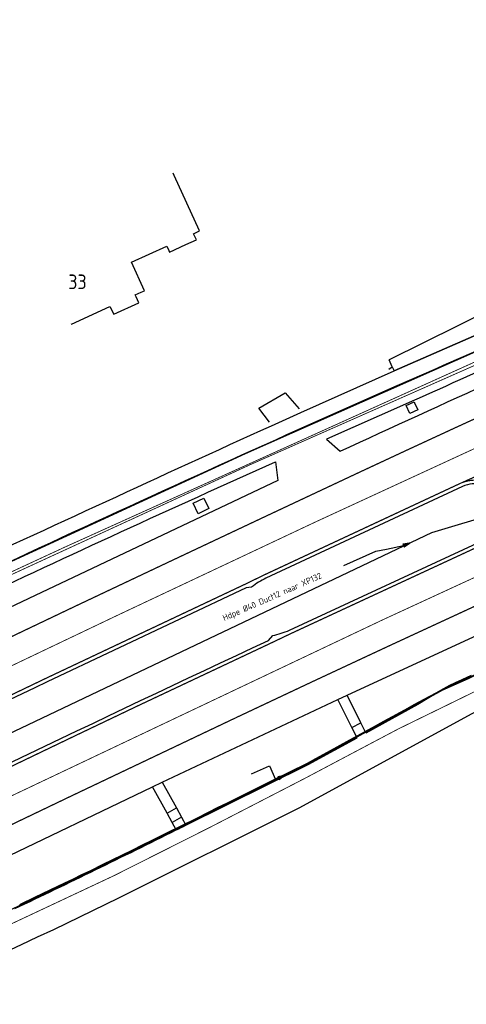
# Model space of a CAD drawing. Header units: metres. Extents: x 144112 to 146497, y 457631 to 458575.
# Tile 20 of 59: x 145648 to 145703, y 458127 to 458249. Entities that reach past the tile are written whole.
import ezdxf

# ---------------------------------------------------------------- set-up
doc = ezdxf.new("R2010")
doc.units = ezdxf.units.M
doc.header["$LTSCALE"] = 0.25
for name, pattern in [('N237M200$0$030270', [0.75, 0.0675, -0.6825]), ('N237M200$0$39', [3, 0.75, -2.25]), ('VW-30-270_STREEP', [3, 0.3, -2.7])]:
    doc.linetypes.add(name, pattern=pattern)
for name, color, linetype in [('B01_D', 1, 'CONTINUOUS'), ('KABEL-500', 3, 'CONTINUOUS'), ('N2378000$0$WEG-T01', 252, 'CONTINUOUS'), ('N237M200$0$TM-L_03-27_10', 252, 'N237M200$0$030270'), ('N237M200$0$TM-L_3-9_10', 252, 'N237M200$0$39'), ('N237M200$0$TM-L_C_15', 252, 'CONTINUOUS'), ('ONDERGROND', 7, 'CONTINUOUS'), ('TER-T01', 3, 'CONTINUOUS'), ('TER-T02', 3, 'RASTER'), ('VRI - BUIS', 1, 'CONTINUOUS'), ('VRI - Koppelkabel', 30, 'CONTINUOUS'), ('WEG-NW-MARKERING 0.30-2.70 STREEP DIK 10', 8, 'VW-30-270_STREEP'), ('WEG-NW-VERHARDING', 42, 'CONTINUOUS'), ('WEG-T01', 7, 'CONTINUOUS'), ('WEG-T21', 12, 'CONTINUOUS'), ('Z02', 7, 'CONTINUOUS')]:
    doc.layers.add(name, color=color, linetype=linetype)
doc.styles.add('ISO', font='ISO')
doc.styles.add('VRI131 kabel1$0$ISO', font='ISO')
doc.linetypes.add('RASTER', pattern='A,0.25,-0.25,[150,BLOK.SHX,S=0.25,R=0,X=0,Y=0],-0.25,0.25', length=1)

# ---------------------------------------------------------------- blocks, each defined once
blk = doc.blocks.new('N237_ondergrond1')
at = {"layer": 'B01_D', "color": 8}
for points in [[(145667.21, 458229.47), (145667.08, 458229.76)], [(145670.33, 458222.64), (145667.21, 458229.47)], [(145669.6, 458222.3), (145670.33, 458222.64)], [(145669.69, 458222.12), (145669.6, 458222.3)], [(145668.66, 458220.96), (145669.95, 458221.55)], [(145669.95, 458221.55), (145669.69, 458222.12)], [(145661.94, 458218.77), (145666.3, 458220.76)], [(145666.3, 458220.76), (145666.54, 458220.22)], [(145666.54, 458220.22), (145666.63, 458220.03)], [(145666.63, 458220.03), (145668.66, 458220.96)], [(145663.54, 458215.26), (145661.94, 458218.77)], [(145662.39, 458214.76), (145663.12, 458215.07)], [(145663.12, 458215.07), (145663.54, 458215.26)], [(145659.76, 458212.36), (145662.83, 458213.76)], [(145662.5, 458214.5), (145662.39, 458214.76)], [(145662.83, 458213.76), (145662.5, 458214.5)], [(145654.54, 458211.12), (145659.27, 458213.32)], [(145659.27, 458213.32), (145659.76, 458212.36)], [(145654.5, 458211.22), (145654.54, 458211.12)]]:
    blk.add_lwpolyline(points, dxfattribs=at)
at = {"layer": 'N2378000$0$WEG-T01', "color": 8}
for points in [[(145743.37, 458224.96, -0.002295), (145694.71, 458203.52), (145681.1, 458197.46, 0.003885), (145636.63, 458177, 0.005542), (145614.22, 458165.91, 0.001711), (145550.84, 458133.25), (145519.62, 458117.3, -0.005084), (145498.17, 458107.03, -0.006621), (145471.44, 458094.96), (145470.75, 458096.52)], [(145638.23, 458180.23), (145638.43, 458179.81, -0.002629), (145679.21, 458198.58)], [(145641.62, 458176.63, -0.005505), (145679.73, 458194.13), (145680.03, 458191.83), (145644.44, 458175.02)], [(145702.83, 458191.11), (145678.55, 458179.78, 0.0556), (145676.78, 458178.68)], [(145679.38, 458172.69, 0.038836), (145681.44, 458173.35), (145705.77, 458184.63), (145706.45, 458185.03, 0.181561), (145707.63, 458186.71, 0.161869), (145707.46, 458189.28), (145706.91, 458190.11), (145705.92, 458190.97), (145705.26, 458191.29, 0.172624), (145702.83, 458191.11)], [(145676.78, 458178.68), (145676.1, 458178.59), (145651.54, 458167, 0.003126), (145601.85, 458142.98), (145591, 458137.57), (145534.46, 458108.99, -0.005598), (145513.05, 458098.41), (145512.76, 458098.02)], [(145723.49, 458176.58, -0.007772), (145699.8, 458165.72), (145697.29, 458164.2), (145690.89, 458160.66), (145690.83, 458160.78)], [(145723.7, 458172.76), (145720.73, 458171.59), (145713.42, 458168.25), (145708.61, 458165.48), (145703.98, 458163.03), (145682.62, 458151.4), (145660.35, 458140.29), (145652.32, 458136.38, 0.001424), (145523.66, 458075.96), (145486.14, 458058.49), (145419.15, 458026.96), (145317.89, 457981.75)], [(145515.56, 458092.51), (145516.6, 458092.69, 0.001481), (145615.89, 458141.96, -0.00404), (145678.84, 458172.1), (145679.38, 458172.69)], [(145667.47, 458148.7, 0.000014), (145668.66, 458149.28)], [(145647.53, 458138.98, 0.004223), (145667.47, 458148.7)]]:
    blk.add_lwpolyline(points, format="xyb", dxfattribs=at)
for points in [[(145694.4, 458205.37), (145725.73, 458219.06)], [(145682.86, 458200.22), (145694.4, 458205.37)], [(145677.67, 458200.76), (145680.91, 458202.67)], [(145680.91, 458202.67), (145682.66, 458200.69)], [(145678.99, 458199.05), (145677.67, 458200.76)], [(145679.21, 458198.58), (145682.86, 458200.22)], [(145688.59, 458165.32), (145711.12, 458175.74)], [(145687.44, 458164.79), (145688.59, 458165.32)], [(145690.28, 458161.91), (145688.59, 458165.32)], [(145665.72, 458154.6), (145687.44, 458164.79)], [(145689.15, 458161.35), (145687.44, 458164.79)], [(145689.15, 458161.35), (145690.28, 458161.91)], [(145690.83, 458160.78), (145690.28, 458161.91)], [(145668.66, 458149.28), (145683.75, 458156.78), (145689.79, 458160.05), (145689.71, 458160.22)], [(145689.71, 458160.22), (145689.15, 458161.35)], [(145690.83, 458160.78), (145689.71, 458160.22)], [(145664.52, 458154.03), (145665.72, 458154.6)], [(145665.72, 458154.6), (145667.48, 458151.41)], [(145644.76, 458144.56), (145664.52, 458154.03)], [(145666.33, 458150.77), (145664.52, 458154.03)], [(145666.33, 458150.77), (145667.48, 458151.41)], [(145666.96, 458149.62), (145666.33, 458150.77)], [(145667.48, 458151.41), (145668.12, 458150.26)], [(145668.12, 458150.26), (145666.96, 458149.62)], [(145667.47, 458148.7), (145666.96, 458149.62)], [(145668.12, 458150.26), (145668.66, 458149.28)]]:
    blk.add_lwpolyline(points, dxfattribs=at)
blk.add_lwpolyline([(145695.78, 458201.26), (145686.03, 458196.93), (145687.71, 458195.44, -0.003335), (145726.37, 458212.99), (145725.81, 458214.28, 0.009974), (145713.21, 458209.14), (145709.13, 458207.35, -0.007746)], format="xyb", close=True, dxfattribs=at)
for points in [[(145696.91, 458201.42), (145697.32, 458200.56), (145696.32, 458200.09), (145695.85, 458201.08), (145696.85, 458201.55)], [(145670.19, 458187.73), (145669.57, 458189.03), (145670.87, 458189.66), (145671.49, 458188.36)]]:
    blk.add_lwpolyline(points, close=True, dxfattribs=at)
at = {"layer": 'N237M200$0$TM-L_03-27_10', "color": 8, "const_width": 0.1, "flags": 128}
for points in [[(145302.51, 458017.62, -0.000029), (145332.15, 458030.75, 0.002111), (145480.8, 458097.71), (145511.54, 458111.94, 0.004502), (145552.13, 458132.42), (145623.08, 458169.04, -0.007716), (145653.71, 458183.61), (145708.61, 458208.39), (145734.45, 458219.35), (145814.09, 458255.11), (145862.39, 458277.66)], [(145302.51, 457978.19, 0.000543), (145406.65, 458024.59), (145437.71, 458038.79), (145659.79, 458143.06, 0.007537), (145694.9, 458161.17, 0.001953), (145738.47, 458182.58), (145754.53, 458192.27), (145830.67, 458226.07), (145837.6, 458228.91), (145887.04, 458247.76)]]:
    blk.add_lwpolyline(points, format="xyb", dxfattribs=at)
at = {"layer": 'N237M200$0$TM-L_3-9_10', "color": 8, "const_width": 0.1, "flags": 128}
for points in [[(145860.24, 458265.59), (145717.54, 458201.88), (145684.59, 458186.68, 0.003364), (145611.7, 458151.94), (145592.06, 458142.21), (145516.52, 458104.2), (145481.55, 458087.53), (145418.33, 458058.24, -0.00013), (145302.51, 458006.63, -0.00013)], [(145757.99, 458204.2, 0.003909), (145693, 458174.65), (145635.79, 458147.53), (145517.2, 458088.87)]]:
    blk.add_lwpolyline(points, format="xyb", dxfattribs=at)
at = {"layer": 'N237M200$0$TM-L_C_15', "color": 8, "const_width": 0.15, "flags": 128}
for points in [[(145302.51, 458010.19, -0.000184), (145353.99, 458033.05), (145394.73, 458051.19, 0.002006), (145423.33, 458064.1), (145429.65, 458067.02), (145455.59, 458079.07), (145468.06, 458084.9), (145480.16, 458090.47), (145487.57, 458093.96), (145512.67, 458105.95, 0.004052), (145521.22, 458110.13), (145533.27, 458116.18, 0.000694), (145572.41, 458135.96), (145590.6, 458145.11, -0.002187), (145605.39, 458152.47, -0.002346), (145655.01, 458176.32, -0.000973), (145690.07, 458192.84, -0.002106), (145707.54, 458200.92), (145716.2, 458204.84), (145739.65, 458215.36), (145758.41, 458223.6), (145775.2, 458231.08)], [(145762.79, 458202.82), (145761.29, 458202.15), (145755.06, 458199.22), (145749.26, 458196.58), (145736.12, 458190.8), (145728.83, 458187.53, 0.001377), (145703.64, 458175.99, 0.002694), (145674.77, 458162.52), (145654.55, 458152.91), (145637.2, 458144.6), (145629.74, 458140.99), (145618.61, 458135.52), (145598.22, 458125.41), (145565.92, 458109.33), (145524.64, 458088.91, -0.00258), (145510.28, 458081.9), (145493.11, 458073.65, -0.002934), (145484.27, 458069.47, -0.000366), (145413.36, 458036.54), (145403.28, 458032.04), (145389.14, 458025.7, 0.000138), (145302.51, 457987.2, 0.000138)], [(145702.64, 458191.52), (145678.36, 458180.19), (145675.91, 458179), (145651.34, 458167.4), (145625.36, 458154.94, 0.002063)], [(145628.77, 458147.74), (145654.91, 458160.29), (145662.77, 458164.04), (145679.03, 458171.7), (145681.63, 458172.94), (145705.96, 458184.22, 0.104114), (145707.38, 458185.27, 0.128434), (145708.07, 458186.62, 0.07116), (145708.19, 458188.19, 0.089676), (145707.87, 458189.46, 0.078843), (145707.24, 458190.42, 0.060428), (145706.17, 458191.34, 0.137195), (145704.56, 458191.87, 0.114336), (145702.65, 458191.52)]]:
    blk.add_lwpolyline(points, format="xyb", dxfattribs=at)
blk.add_lwpolyline([(145702.65, 458191.52), (145719.77, 458199.23)], dxfattribs=at)
at = {"layer": 'TER-T01', "color": 8}
for points in [[(145693.71, 458205.59), (145694.14, 458205.87)], [(145694.14, 458205.87), (145694.4, 458205.37)]]:
    blk.add_lwpolyline(points, dxfattribs=at)
at = {"layer": 'TER-T02', "color": 8, "flags": 128}
blk.add_lwpolyline([(145694.14, 458205.87), (145693.77, 458206.73)], dxfattribs=at)
at = {"layer": 'WEG-NW-MARKERING 0.30-2.70 STREEP DIK 10', "color": 8, "linetype": 'VW-30-270_STREEP', "ltscale": 0.25, "const_width": 0.1, "flags": 128}
blk.add_lwpolyline([(145468.38, 458091.94), (145493.09, 458103.02, 0.012618), (145530.01, 458120.92), (145558.69, 458135.63), (145576.36, 458144.78), (145601.48, 458157.7), (145612.54, 458163.37, -0.008638), (145641.41, 458177.59), (145676.61, 458193.79), (145714.09, 458210.36), (145741.44, 458222.47), (145771.94, 458236.19), (145807.75, 458252.22, 0.004786), (145825.14, 458260.21), (145872.44, 458282.48)], format="xyb", dxfattribs=at)
blk.add_lwpolyline([(145468.38, 458091.94), (145493.09, 458103.02, 0.012618), (145530.01, 458120.92), (145558.69, 458135.63), (145576.36, 458144.78), (145601.48, 458157.7), (145612.54, 458163.37, -0.008638), (145641.41, 458177.59), (145676.61, 458193.79), (145714.09, 458210.36), (145741.44, 458222.47), (145771.94, 458236.19), (145807.75, 458252.22, 0.004786), (145825.14, 458260.21), (145872.44, 458282.48)], format="xyb", dxfattribs=at)
at = {"layer": 'WEG-NW-VERHARDING', "color": 8, "flags": 128}
blk.add_lwpolyline([(145471.16, 458094.83), (145492.48, 458104.39, 0.012617), (145529.33, 458122.26), (145558, 458136.96), (145575.68, 458146.11), (145600.79, 458159.03), (145611.86, 458164.7, -0.008639), (145640.78, 458178.95), (145676, 458195.15), (145713.48, 458211.73), (145740.83, 458223.84), (145771.32, 458237.55), (145807.14, 458253.59, 0.004786), (145824.51, 458261.57), (145862.38, 458279.4)], format="xyb", dxfattribs=at)
blk.add_lwpolyline([(145471.16, 458094.83), (145492.48, 458104.39, 0.012617), (145529.33, 458122.26), (145558, 458136.96), (145575.68, 458146.11), (145600.79, 458159.03), (145611.86, 458164.7, -0.008639), (145640.78, 458178.95), (145676, 458195.15), (145713.48, 458211.73), (145740.83, 458223.84), (145771.32, 458237.55), (145807.14, 458253.59, 0.004786), (145824.51, 458261.57), (145862.38, 458279.4)], format="xyb", dxfattribs=at)
at = {"layer": 'WEG-T01', "color": 8}
blk.add_lwpolyline([(145725.73, 458219.06), (145694.4, 458205.37)], dxfattribs=at)
blk.add_lwpolyline([(145696.91, 458201.42), (145697.32, 458200.56), (145696.32, 458200.09), (145695.85, 458201.08), (145696.85, 458201.55)], close=True, dxfattribs=at)
at = {"layer": 'WEG-T21', "color": 8}
blk.add_lwpolyline([(145722.89, 458226.55), (145723.51, 458221.47), (145693.77, 458206.73)], dxfattribs=at)
at = {"layer": 'Z02', "color": 8, "style": 'ISO'}
blk.add_text('33', height=1.8, dxfattribs=at).set_placement((145654.13, 458215.46))

msp = doc.modelspace()

# ---------------------------------------------------------------- linework, layer by layer
at = {"layer": 'KABEL-500'}
msp.add_lwpolyline([(145622.56, 458149.02), (145699.04, 458185.41), (145707.15, 458187.84), (145725.09, 458194.71), (145760.81, 458211.5)], dxfattribs=at)
at = {"layer": 'KABEL-500', "flags": 128}
msp.add_lwpolyline([(145648.14, 458139.5), (145650.07, 458140.43), (145650.96, 458140.86), (145651.99, 458141.35), (145653.63, 458142.14), (145654.76, 458142.68), (145655.82, 458143.19), (145656.91, 458143.71), (145658.36, 458144.43), (145662.02, 458146.22), (145663.37, 458146.88), (145664.41, 458147.39), (145666.21, 458148.29), (145670.01, 458150.17), (145671.46, 458150.89), (145672.58, 458151.45), (145673.78, 458152.04), (145675.29, 458152.8), (145676.45, 458153.37), (145679.22, 458154.75), (145683.67, 458156.95), (145684.69, 458157.51), (145686.14, 458158.29), (145688.9, 458159.8), (145691.72, 458161.35), (145693.1, 458162.11), (145695.69, 458163.54), (145696.85, 458164.17), (145698.78, 458165.22), (145699.55, 458165.64), (145700.51, 458166.17), (145701.25, 458166.58), (145701.94, 458166.89), (145702.76, 458167.25), (145703.95, 458167.79)], dxfattribs=at)
at = {"layer": 'VRI - BUIS', "color": 0}
for p, q in [((145695.46, 458183.99), (145696.26, 458184.09)), ((145695.46, 458183.99), (145695.61, 458183.63)), ((145696.26, 458184.09), (145695.48, 458183.94)), ((145696.26, 458184.09), (145695.5, 458183.9)), ((145696.26, 458184.09), (145695.52, 458183.85)), ((145696.26, 458184.09), (145695.54, 458183.81)), ((145696.26, 458184.09), (145695.54, 458183.81)), ((145696.26, 458184.09), (145695.55, 458183.76)), ((145695.55, 458183.77), (145696.26, 458184.09)), ((145695.56, 458183.75), (145696.26, 458184.09)), ((145696.26, 458184.09), (145695.57, 458183.72)), ((145696.26, 458184.09), (145695.59, 458183.67)), ((145696.26, 458184.09), (145695.61, 458183.63)), ((145680.02, 458155.27, -110), (145680.8, 458155.43, -110)), ((145680.8, 458155.43, -110), (145680.04, 458155.23, -110)), ((145680.8, 458155.43, -110), (145680.06, 458155.19, -110)), ((145680.8, 458155.43, -110), (145680.08, 458155.14, -110)), ((145680.8, 458155.43, -110), (145680.1, 458155.1, -110)), ((145680.8, 458155.43, -110), (145680.1, 458155.1, -110)), ((145680.11, 458155.06, -110), (145680.8, 458155.43, -110)), ((145680.8, 458155.43, -110), (145680.12, 458155.05, -110)), ((145680.12, 458155.04, -110), (145680.8, 458155.43, -110)), ((145680.8, 458155.43, -110), (145680.14, 458155.01, -110)), ((145680.8, 458155.43, -110), (145680.16, 458154.97, -110)), ((145680.8, 458155.43, -110), (145680.18, 458154.92, -110)), ((145680.02, 458155.27, -110), (145680.18, 458154.92, -110))]:
    msp.add_line(p, q, dxfattribs=at)
at = {"layer": 'VRI - BUIS', "color": 0, "flags": 128}
for points in [[(145688.18, 458181.33), (145692.12, 458183.09), (145693.44, 458183.35), (145695.53, 458183.82)], [(145695.47, 458183.98), (145696.26, 458184.09)], [(145696.26, 458184.09), (145695.47, 458183.97)], [(145695.48, 458183.96), (145696.26, 458184.09)], [(145695.49, 458183.93), (145696.26, 458184.09)], [(145696.26, 458184.09), (145695.49, 458183.92)], [(145695.5, 458183.91), (145696.26, 458184.09)], [(145695.5, 458183.89), (145696.26, 458184.09)], [(145696.26, 458184.09), (145695.51, 458183.88)], [(145695.51, 458183.87), (145696.26, 458184.09)], [(145695.52, 458183.84), (145696.26, 458184.09)], [(145696.26, 458184.09), (145695.53, 458183.83)], [(145695.53, 458183.82), (145696.26, 458184.09)], [(145695.54, 458183.8), (145696.26, 458184.09)], [(145696.26, 458184.09), (145695.54, 458183.78)], [(145696.26, 458184.09), (145695.56, 458183.74)], [(145695.57, 458183.73), (145696.26, 458184.09)], [(145695.57, 458183.71), (145696.26, 458184.09)], [(145695.58, 458183.68), (145696.26, 458184.09)], [(145696.26, 458184.09), (145695.58, 458183.7)], [(145695.59, 458183.66), (145696.26, 458184.09)], [(145696.26, 458184.09), (145695.6, 458183.65)], [(145695.6, 458183.64), (145696.26, 458184.09)], [(145676.74, 458155.62), (145678.97, 458156.61), (145679.71, 458154.93), (145680.8, 458155.43)]]:
    msp.add_lwpolyline(points, dxfattribs=at)
at = {"layer": 'VRI - BUIS', "color": 0, "elevation": -110, "flags": 128}
for points in [[(145680.02, 458155.26), (145680.8, 458155.43)], [(145680.8, 458155.43), (145680.02, 458155.25)], [(145680.03, 458155.24), (145680.8, 458155.43)], [(145680.04, 458155.22), (145680.8, 458155.43)], [(145680.8, 458155.43), (145680.05, 458155.21)], [(145680.05, 458155.2), (145680.8, 458155.43)], [(145680.06, 458155.18), (145680.8, 458155.43)], [(145680.8, 458155.43), (145680.07, 458155.16)], [(145680.07, 458155.15), (145680.8, 458155.43)], [(145680.08, 458155.13), (145680.8, 458155.43)], [(145680.8, 458155.43), (145680.09, 458155.12)], [(145680.09, 458155.11), (145680.8, 458155.43)], [(145680.1, 458155.09), (145680.8, 458155.43)], [(145680.8, 458155.43), (145680.11, 458155.07)], [(145680.13, 458155.02), (145680.8, 458155.43)], [(145680.8, 458155.43), (145680.13, 458155.03)], [(145680.14, 458155), (145680.8, 458155.43)], [(145680.15, 458154.98), (145680.8, 458155.43)], [(145680.8, 458155.43), (145680.15, 458154.99)], [(145680.16, 458154.95), (145680.8, 458155.43)], [(145680.8, 458155.43), (145680.17, 458154.94)], [(145680.17, 458154.93), (145680.8, 458155.43)]]:
    msp.add_lwpolyline(points, dxfattribs=at)
at = {"layer": 'VRI - Koppelkabel', "flags": 128}
msp.add_lwpolyline([(145644.88, 458137.84), (145656.65, 458143.48), (145663.75, 458146.96), (145677.91, 458153.99), (145683.7, 458156.87), (145686.72, 458158.5), (145688.31, 458159.37), (145692.03, 458161.41), (145695.72, 458163.45), (145701.29, 458166.49), (145709.6, 458170.22)], dxfattribs=at)

# ---------------------------------------------------------------- block references
at = {"layer": 'ONDERGROND'}
msp.add_blockref('N237_ondergrond1', (0, 0), dxfattribs=at)

# ---------------------------------------------------------------- texts
at = {"layer": 'VRI - BUIS', "color": 0, "insert": (145673.1, 458175.17), "char_height": 0.75, "width": 17.1407, "attachment_point": 1, "rotation": 23.7474, "style": 'VRI131 kabel1$0$ISO'}
msp.add_mtext('Hdpe %%C40 Duct12 naar XP132', dxfattribs=at)

doc.saveas('drawing.dxf')
